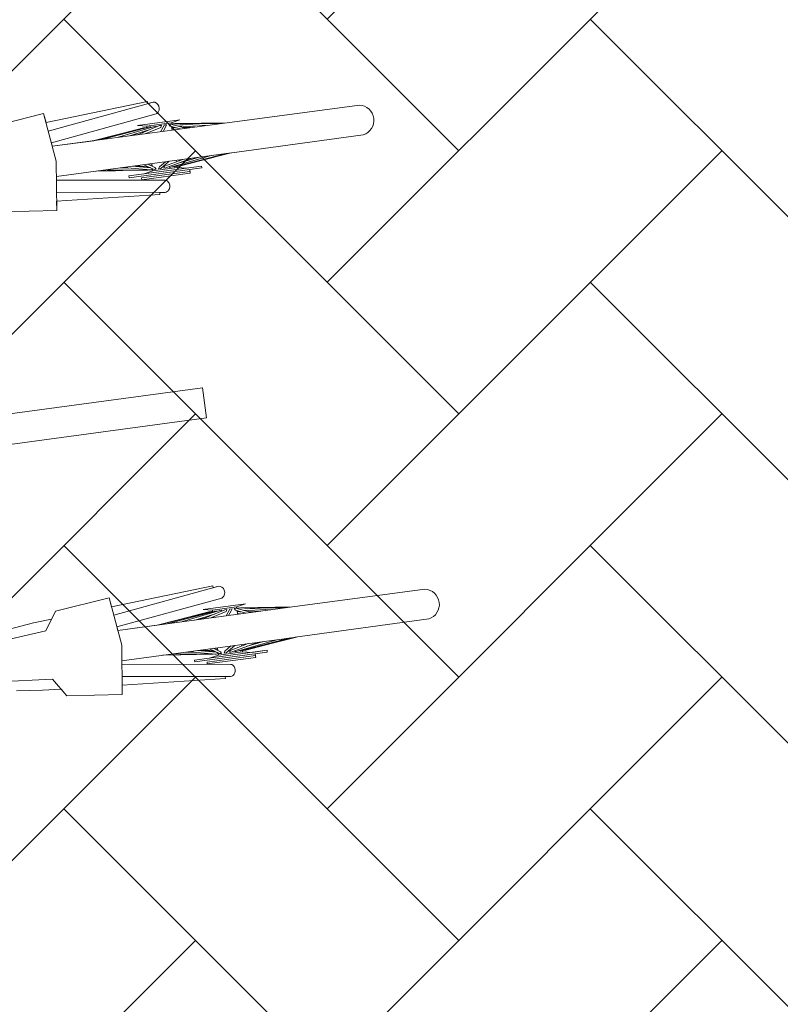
# Model space of a CAD drawing. Header units: metres. Extents: x 737835 to 905050, y 6570742 to 6590316.
# Tile 132 of 256: x 738021.37 to 738022.62, y 6590122.85 to 6590124.46. Entities that reach past the tile are written whole.
import ezdxf

# ---------------------------------------------------------------- set-up
doc = ezdxf.new("R2010")
doc.units = ezdxf.units.M
doc.header["$LTSCALE"] = 0.5
doc.layers.add('AS_jalgrattad', color=252, linetype='Continuous')
doc.layers.add('AS_mõõdud', color=7, linetype='Continuous', lineweight=0)
doc.layers.add('AS_sillutiskivi RG', color=9, linetype='Continuous', lineweight=0)
doc.styles.add('Style-Arial Narrow', font='ARIALN.TTF')
doc.dimstyles.new('ISO-25', dxfattribs={"dimtxt": 2.5, "dimasz": 2.5, "dimexe": 1.25, "dimexo": 0.625, "dimtad": 1, "dimdec": 1, "dimtxsty": 'Standard', "dimcen": 2.5, "dimadec": 0, "dimazin": 0, "dimtfac": 1, "dimtdec": 1, "dimtmove": 0, "dimatfit": 3, "dimfxl": 1, "dimarcsym": 0})

# ---------------------------------------------------------------- blocks, each defined once
blk = doc.blocks.new('A$C6b675ec8')
at = {"layer": 'AS_jalgrattad', "linetype": 'Continuous', "lineweight": 20, "ltscale": 100}
for p, q in [((1262.4, 880.2), (1272.4, 800.2)), ((1266, 850.9), (1441, 874.5)), ((1268.5, 831.1), (1445.1, 855)), ((1482.2, 840.2), (1412.2, 840.2)), ((1412.2, 840.2), (1427.2, 837.2)), ((1482.2, 840.2), (1467.2, 837.2)), ((1558, 825.2), (1269.3, 825.2)), ((1422.5, 835.2), (1336.4, 825.2)), ((1426.4, 835.2), (1337.7, 825.2)), ((1432, 835.2), (1351.2, 825.2)), ((1439.4, 835.2), (1376.4, 825.2)), ((1430, 830.5), (1396.6, 825.2)), ((1409.4, 827.2), (1404.7, 825.2)), ((1447.7, 835.2), (1410.1, 825.2)), ((1421.2, 835.2), (1414, 834.2)), ((1423, 829.4), (1418.6, 827.5)), ((1421.2, 835.2), (1425.9, 835.2)), ((1421.2, 835.2), (1421.2, 835.1)), ((1422.5, 835.2), (1422.6, 834.8)), ((1449.4, 832.2), (1423, 825.2)), ((1423.3, 834.9), (1423.4, 835.2)), ((1425.8, 835.1), (1425.9, 835.2)), ((1426.4, 835.2), (1426.7, 835.2)), ((1426.7, 835.2), (1426.8, 834.6)), ((1427.2, 834.9), (1426.8, 834.8)), ((1467.2, 837.2), (1427.2, 837.2)), ((1427.2, 837.2), (1427.2, 834.6)), ((1427.2, 830.1), (1427.2, 829.8)), ((1427.2, 826.3), (1427.2, 825.2)), ((1432, 835.2), (1433.5, 835.2)), ((1433.5, 835.2), (1433.3, 834.2)), ((1439.4, 835.2), (1441.8, 835.2)), ((1441.8, 835.2), (1441.3, 833.5)), ((1447.7, 835.2), (1450.9, 835.2)), ((1456, 835.2), (1448.2, 825.2)), ((1450.9, 835.2), (1449.4, 832.2)), ((1457.8, 832.2), (1452.3, 825.2)), ((1456, 835.2), (1459.5, 835.2)), ((1459.5, 835.2), (1457.8, 832.2)), ((1463.2, 835.2), (1466.5, 835.2)), ((1464.8, 832.2), (1463.2, 835.2)), ((1464.8, 832.2), (1481, 825.2)), ((1466.5, 835.2), (1489.6, 825.2)), ((1467.2, 837.2), (1467.2, 834.9)), ((1467.2, 831.2), (1467.2, 825.2)), ((1467.2, 830.1), (1471.3, 829.4)), ((1467.2, 829.8), (1475.8, 827.5)), ((1467.2, 826.3), (1471.3, 825.2)), ((1467.6, 835.2), (1467.9, 835.2)), ((1467.6, 835.2), (1467.6, 834.8)), ((1467.8, 834.7), (1467.9, 835.2)), ((1467.9, 835.2), (1468.5, 835.1)), ((1468.5, 835.2), (1473.2, 835.2)), ((1468.9, 834.2), (1468.5, 835.2)), ((1471.3, 835.2), (1522.4, 825.2)), ((1473.2, 835.2), (1546.2, 825.2)), ((1476.5, 830.9), (1505.6, 825.2)), ((1478.3, 830.1), (1484.2, 829.4)), ((1480.3, 834.2), (1558, 825.2)), ((1484.9, 827.2), (1497.7, 825.2)), ((1520.8, 825.5), (1523.1, 825.2)), ((1272.4, 800.2), (1262.4, 720.2)), ((1558, 775.2), (1269.3, 775.2)), ((1366.5, 771.8), (1336.3, 775.2)), ((1419.1, 765.5), (1338.1, 775.2)), ((1421.4, 765.2), (1353.1, 775.2)), ((1388, 773.3), (1374.8, 775.2)), ((1424, 765.2), (1379.4, 775.2)), ((1424.3, 768.5), (1394.4, 775.2)), ((1420.2, 770.9), (1401.1, 775.2)), ((1429.4, 765.2), (1413.9, 775.2)), ((1431.1, 768.2), (1420.3, 775.2)), ((1427.2, 775.2), (1427.2, 770.8)), ((1438.6, 768.2), (1449.4, 775.2)), ((1440.3, 765.2), (1455.8, 775.2)), ((1447.1, 768.2), (1478.3, 775.2)), ((1448.7, 765.2), (1493.3, 775.2)), ((1456.9, 765.2), (1525.2, 775.2)), ((1463.9, 765.2), (1547.7, 775.2)), ((1467.2, 775.2), (1467.2, 772.7)), ((1468.9, 765.2), (1558, 775.2)), ((1471.8, 773.8), (1474.1, 775.2)), ((1474.2, 770.9), (1503.4, 775.2)), ((1493.4, 773.8), (1500, 775.2)), ((1268.5, 769.3), (1445.1, 745.4)), ((1387.2, 773.5), (1384.8, 773.8)), ((1387.2, 760.2), (1507.2, 760.2)), ((1387.2, 760.2), (1387.2, 757.2)), ((1420.6, 770.9), (1400.9, 773.8)), ((1427.2, 763.2), (1412.2, 760.2)), ((1423.3, 769.2), (1419.2, 769.7)), ((1423.6, 765.2), (1421.4, 765.2)), ((1427.2, 772.7), (1422.5, 773.8)), ((1423.6, 765.3), (1423.6, 765.2)), ((1427, 765.2), (1424, 765.2)), ((1426, 767.4), (1427, 765.2)), ((1427.2, 765.6), (1426.8, 765.7)), ((1427.2, 766.6), (1427.2, 763.2)), ((1467.2, 763.2), (1427.2, 763.2)), ((1432.8, 765.2), (1429.4, 765.2)), ((1431.1, 768.2), (1432.8, 765.2)), ((1436.9, 765.2), (1438.6, 768.2)), ((1440.3, 765.2), (1436.9, 765.2)), ((1445.7, 765.2), (1447.1, 768.2)), ((1448.7, 765.2), (1445.7, 765.2)), ((1454.7, 765.2), (1455.1, 766.7)), ((1456.9, 765.2), (1454.7, 765.2)), ((1462.8, 765.2), (1462.8, 766.1)), ((1463.9, 765.2), (1462.8, 765.2)), ((1467.2, 765.6), (1467.2, 763.2)), ((1467.2, 763.2), (1482.2, 760.2)), ((1467.6, 765.7), (1467.4, 765.2)), ((1470.4, 765.2), (1467.4, 765.2)), ((1468.9, 765.2), (1468.9, 765.8)), ((1470.4, 765.2), (1470.3, 765.4)), ((1470.4, 765.2), (1470.8, 765.3)), ((1470.8, 765.4), (1470.8, 765.2)), ((1473, 765.2), (1470.8, 765.2)), ((1471.3, 765.5), (1471.3, 765.2)), ((1472.5, 765.2), (1472.4, 765.6)), ((1472.5, 765.2), (1527.9, 771.8)), ((1473, 765.2), (1475.2, 765.5)), ((1473, 765.2), (1473, 765.3)), ((1507.2, 760.2), (1507.2, 757.2)), ((1266, 749.6), (1441, 725.9)), ((1387.2, 757.2), (1507.2, 757.2)), ((1407.2, 754.2), (1487.2, 754.2)), ((1407.2, 754.2), (1407.2, 751.2)), ((1152.4, 40.2), (1172.4, 70.2)), ((1262.4, 80.2), (1272.4, 0.2)), ((1266, 50.9), (1441, 74.5)), ((1268.5, 31.1), (1445.1, 55)), ((1042.4, 30.2), (1152.4, 40.2)), ((1422.5, 35.2), (1336.4, 25.2)), ((1426.4, 35.2), (1337.7, 25.2)), ((1432, 35.2), (1351.2, 25.2)), ((1439.4, 35.2), (1376.4, 25.2)), ((1447.7, 35.2), (1410.1, 25.2)), ((1482.2, 40.2), (1412.2, 40.2)), ((1412.2, 40.2), (1427.2, 37.2)), ((1421.2, 35.2), (1414, 34.2)), ((1421.2, 35.2), (1425.9, 35.2)), ((1421.2, 35.2), (1421.2, 35.1)), ((1422.5, 35.2), (1422.6, 34.8)), ((1423.3, 34.9), (1423.4, 35.2)), ((1425.8, 35.1), (1425.9, 35.2)), ((1426.4, 35.2), (1426.7, 35.2)), ((1426.7, 35.2), (1426.8, 34.6)), ((1427.2, 34.9), (1426.8, 34.8)), ((1467.2, 37.2), (1427.2, 37.2)), ((1427.2, 37.2), (1427.2, 34.6)), ((1432, 35.2), (1433.5, 35.2)), ((1433.5, 35.2), (1433.3, 34.2)), ((1439.4, 35.2), (1441.8, 35.2)), ((1441.8, 35.2), (1441.3, 33.5)), ((1447.7, 35.2), (1450.9, 35.2)), ((1456, 35.2), (1448.2, 25.2)), ((1450.9, 35.2), (1449.4, 32.2)), ((1456, 35.2), (1459.5, 35.2)), ((1459.5, 35.2), (1457.8, 32.2)), ((1463.2, 35.2), (1466.5, 35.2)), ((1464.8, 32.2), (1463.2, 35.2)), ((1466.5, 35.2), (1489.6, 25.2)), ((1482.2, 40.2), (1467.2, 37.2)), ((1467.2, 37.2), (1467.2, 34.9)), ((1467.6, 35.2), (1467.9, 35.2)), ((1467.6, 35.2), (1467.6, 34.8)), ((1467.8, 34.7), (1467.9, 35.2)), ((1467.9, 35.2), (1468.5, 35.1)), ((1468.5, 35.2), (1473.2, 35.2)), ((1468.9, 34.2), (1468.5, 35.2)), ((1471.3, 35.2), (1522.4, 25.2)), ((1473.2, 35.2), (1546.2, 25.2)), ((1480.3, 34.2), (1558, 25.2)), ((1558, 25.2), (1269.3, 25.2)), ((1430, 30.5), (1396.6, 25.2)), ((1409.4, 27.2), (1404.7, 25.2)), ((1423, 29.4), (1418.6, 27.5)), ((1449.4, 32.2), (1423, 25.2)), ((1427.2, 30.1), (1427.2, 29.8)), ((1427.2, 26.3), (1427.2, 25.2)), ((1457.8, 32.2), (1452.3, 25.2)), ((1464.8, 32.2), (1481, 25.2)), ((1467.2, 31.2), (1467.2, 25.2)), ((1467.2, 30.1), (1471.3, 29.4)), ((1467.2, 29.8), (1475.8, 27.5)), ((1467.2, 26.3), (1471.3, 25.2)), ((1476.5, 30.9), (1505.6, 25.2)), ((1478.3, 30.1), (1484.2, 29.4)), ((1484.9, 27.2), (1497.7, 25.2)), ((1520.8, 25.5), (1523.1, 25.2)), ((1272.4, 0.2), (1262.4, -79.8)), ((1152.4, -39.8), (1042.4, -29.8)), ((1268.5, -30.7), (1445.1, -54.6)), ((1558, -24.8), (1269.3, -24.8)), ((1366.5, -28.2), (1336.3, -24.8)), ((1419.1, -34.5), (1338.1, -24.8)), ((1421.4, -34.8), (1353.1, -24.8)), ((1388, -26.7), (1374.8, -24.8)), ((1424, -34.8), (1379.4, -24.8)), ((1387.2, -26.5), (1384.8, -26.2)), ((1424.3, -31.5), (1394.4, -24.8)), ((1420.6, -29.1), (1400.9, -26.2)), ((1420.2, -29.1), (1401.1, -24.8)), ((1429.4, -34.8), (1413.9, -24.8)), ((1423.3, -30.8), (1419.2, -30.3)), ((1431.1, -31.8), (1420.3, -24.8)), ((1427.2, -27.3), (1422.5, -26.2)), ((1427.2, -24.8), (1427.2, -29.2)), ((1431.1, -31.8), (1432.8, -34.8)), ((1436.9, -34.8), (1438.6, -31.8)), ((1438.6, -31.8), (1449.4, -24.8)), ((1440.3, -34.8), (1455.8, -24.8)), ((1445.7, -34.8), (1447.1, -31.8)), ((1447.1, -31.8), (1478.3, -24.8)), ((1448.7, -34.8), (1493.3, -24.8)), ((1456.9, -34.8), (1525.2, -24.8)), ((1463.9, -34.8), (1547.7, -24.8)), ((1467.2, -24.8), (1467.2, -27.3)), ((1468.9, -34.8), (1558, -24.8)), ((1471.8, -26.2), (1474.1, -24.8)), ((1472.5, -34.8), (1527.9, -28.2)), ((1474.2, -29.1), (1503.4, -24.8)), ((1493.4, -26.2), (1500, -24.8)), ((1172.4, -69.8), (1152.4, -39.8)), ((1387.2, -39.8), (1507.2, -39.8)), ((1387.2, -39.8), (1387.2, -42.8)), ((1387.2, -42.8), (1507.2, -42.8)), ((1407.2, -45.8), (1487.2, -45.8)), ((1407.2, -45.8), (1407.2, -48.8)), ((1427.2, -36.8), (1412.2, -39.8)), ((1423.6, -34.8), (1421.4, -34.8)), ((1423.6, -34.7), (1423.6, -34.8)), ((1427, -34.8), (1424, -34.8)), ((1426, -32.6), (1427, -34.8)), ((1427.2, -34.4), (1426.8, -34.3)), ((1427.2, -33.4), (1427.2, -36.8)), ((1467.2, -36.8), (1427.2, -36.8)), ((1432.8, -34.8), (1429.4, -34.8)), ((1440.3, -34.8), (1436.9, -34.8)), ((1448.7, -34.8), (1445.7, -34.8)), ((1454.7, -34.8), (1455.1, -33.3)), ((1456.9, -34.8), (1454.7, -34.8)), ((1462.8, -34.8), (1462.8, -33.9)), ((1463.9, -34.8), (1462.8, -34.8)), ((1467.2, -34.4), (1467.2, -36.8)), ((1467.2, -36.8), (1482.2, -39.8)), ((1467.6, -34.3), (1467.4, -34.8)), ((1470.4, -34.8), (1467.4, -34.8)), ((1468.9, -34.8), (1468.9, -34.2)), ((1470.4, -34.8), (1470.3, -34.6)), ((1470.4, -34.8), (1470.8, -34.7)), ((1470.8, -34.6), (1470.8, -34.8)), ((1473, -34.8), (1470.8, -34.8)), ((1471.3, -34.5), (1471.3, -34.8)), ((1472.5, -34.8), (1472.4, -34.4)), ((1473, -34.8), (1475.2, -34.5)), ((1473, -34.8), (1473, -34.7)), ((1507.2, -39.8), (1507.2, -42.8)), ((1266, -50.4), (1441, -74.1))]:
    blk.add_line(p, q, dxfattribs=at)
at = {"layer": 'AS_jalgrattad', "linetype": 'Continuous', "lineweight": 20, "ltscale": 100, "flags": 128}
for points in [[(1172.4, 870.2), (1262.4, 880.2), (1264.3, 865), (1433.4, 876.9), (1433.6, 873.6), (1442.4, 874.7), (1445.3, 874.2), (1447.9, 872.6), (1449.9, 870), (1451, 867), (1451.3, 863.8), (1450.7, 860.6), (1448.8, 857.3), (1446.4, 855.5), (1445.1, 855), (1268.5, 831.1), (1269.3, 825.2), (1337.7, 825.2), (1421.2, 835.2), (1426.7, 835.2), (1426.8, 834.8), (1427.2, 834.9), (1427.2, 837.2), (1412.2, 840.2), (1482.2, 840.2), (1467.2, 837.2), (1467.2, 834.9), (1467.6, 834.8), (1467.6, 835.2), (1473.2, 835.2), (1558, 825.2), (1776.8, 824.8, -0.8358), (1776.4, 775.6), (1555.5, 775.2), (1473, 765.2), (1467.4, 765.2), (1467.6, 765.7), (1467.2, 765.6), (1467.2, 763.2), (1482.2, 760.2), (1507.2, 760.2), (1507.2, 757.2), (1487.2, 757.2), (1487.2, 751.2), (1407.2, 751.2), (1407.1, 750.6), (1445.1, 745.4), (1446.8, 744.7), (1448.3, 743.7), (1449.3, 742.5), (1450.2, 741.2), (1450.8, 739.7), (1451.2, 738), (1451.3, 736.3), (1451.2, 734.6), (1450.9, 732.9), (1450.3, 731.3), (1449.9, 730.5), (1448.5, 728.5), (1447.3, 727.4), (1445.8, 726.5), (1444.2, 725.9), (1442.4, 725.7), (1433.6, 726.9), (1433.4, 723.6), (1264.3, 735.4), (1262.4, 720.2), (1172.4, 730.2)], [(1091.5, 50.7), (1134.1, 55.9), (1164.3, 58), (1172.4, 70.2), (1262.4, 80.2), (1264.3, 65), (1433.4, 76.9), (1433.6, 73.6), (1442.4, 74.7), (1445.3, 74.2), (1447.9, 72.6), (1449.9, 70), (1451, 67), (1451.3, 63.8), (1450.7, 60.6), (1448.8, 57.3), (1446.4, 55.5), (1445.1, 55), (1268.5, 31.1), (1269.3, 25.2), (1337.7, 25.2), (1421.2, 35.2), (1426.7, 35.2), (1426.8, 34.8), (1427.2, 34.9), (1427.2, 37.2), (1412.2, 40.2), (1482.2, 40.2), (1467.2, 37.2), (1467.2, 34.9), (1467.6, 34.8), (1467.6, 35.2), (1473.2, 35.2), (1558, 25.2), (1776.8, 24.8, -0.8358), (1776.4, -24.4), (1555.5, -24.8), (1473, -34.8), (1467.4, -34.8), (1467.6, -34.3), (1467.2, -34.4), (1467.2, -36.8), (1482.2, -39.8), (1507.2, -39.8), (1507.2, -42.8), (1487.2, -42.8), (1487.2, -48.8), (1407.2, -48.8), (1407.1, -49.4), (1445.1, -54.6), (1446.8, -55.3), (1448.3, -56.3), (1449.3, -57.5), (1450.2, -58.8), (1450.8, -60.3), (1451.2, -62), (1451.3, -63.7), (1451.2, -65.4), (1450.9, -67.1), (1450.3, -68.7), (1449.9, -69.5), (1448.5, -71.5), (1447.3, -72.6), (1445.8, -73.5), (1444.2, -74.1), (1442.4, -74.3), (1433.6, -73.1), (1433.4, -76.4), (1264.3, -64.6), (1262.4, -79.8), (1172.4, -69.8), (1164.3, -57.6), (1134.1, -55.5), (1091.5, -50.3)]]:
    blk.add_lwpolyline(points, format="xyb", dxfattribs=at)
blk = doc.blocks.new('*D84')
at = {"layer": 'AS_mõõdud', "color": 0, "lineweight": -2, "transparency": 16777216}
for p, q in [((738003.5864, 6590244.8915), (738005.5275, 6590245.154)), ((738004.6437, 6590244.2272), (738022.8644, 6590109.487)), ((738022.0215, 6590108.5657), (738023.9626, 6590108.8282))]:
    blk.add_line(p, q, dxfattribs=at)
at = {"layer": 'AS_mõõdud', "color": 0, "transparency": 16777216}
for points in [[(738004.7758, 6590244.245), (738004.5116, 6590244.2093), (738004.5365, 6590245.02)], [(738022.9965, 6590109.5048), (738022.7323, 6590109.4691), (738022.9716, 6590108.6942)]]:
    blk.add_solid(points, dxfattribs=at)
at = {"layer": 'Defpoints', "color": 0, "transparency": 16777216}
for p in [(738003.2891, 6590244.8513), (738022.9716, 6590108.6942), (738021.7242, 6590108.5255)]:
    blk.add_point(p, dxfattribs=at)
at = {"layer": 'AS_mõõdud', "color": 0, "transparency": 16777216, "insert": (738014.4882, 6590176.9564), "char_height": 1, "attachment_point": 5, "rotation": 277.7013, "style": 'Style-Arial Narrow'}
blk.add_mtext('{\\fArial Narrow|b0|i0|c186|p39;pikkus }137,6m', dxfattribs=at)

msp = doc.modelspace()

# ---------------------------------------------------------------- hatches: boundary and pattern name
at = {"layer": 'AS_sillutiskivi RG'}
h = msp.add_hatch(dxfattribs=at)
h.set_pattern_fill('AR-HBONE', color=256, scale=0.003)
edge = h.paths.add_edge_path()
edge.add_line((737983.4831, 6590103.3519), (737979.074, 6590135.9556))
edge.add_line((737979.074, 6590135.9556), (737979.0869, 6590135.9573))
edge.add_line((737979.0869, 6590135.9573), (737977.7842, 6590145.5906))
edge.add_line((737977.7842, 6590145.5906), (737983.7885, 6590146.4026))
edge.add_line((737983.7885, 6590146.4026), (737980.9769, 6590167.179))
edge.add_line((737980.9769, 6590167.179), (737978.9903, 6590166.9411))
edge.add_line((737978.9903, 6590166.9411), (737980.2469, 6590157.6495))
edge.add_arc((737977.2676, 6590157.2476), 3.0062, -31.36, 7.6818, ccw=False)
edge.add_line((737979.8347, 6590155.6832), (737976.8189, 6590150.4909))
edge.add_arc((737975.5218, 6590151.2442), 1.5, 187.7015, 329.851, ccw=False)
edge.add_line((737974.0353, 6590151.0432), (737972.7645, 6590160.4403))
edge.add_arc((737975.7375, 6590160.8423), 3, 149.5332, 187.7015, ccw=False)
edge.add_line((737973.1517, 6590162.3635), (737976.1705, 6590167.4952))
edge.add_arc((737977.4787, 6590166.7004), 1.5307, 9.0476, 148.7195, ccw=False)
edge.add_line((737978.9903, 6590166.9411), (737980.9769, 6590167.179))
edge.add_line((737980.9769, 6590167.179), (737979.0776, 6590181.2231))
edge.add_line((737979.0776, 6590181.2231), (737976.4692, 6590180.88))
edge.add_arc((737961.7924, 6590184.6366), 15.15, 329.53325, 345.64327, ccw=False)
edge.add_line((737974.8505, 6590176.955), (737968.8776, 6590166.797))
edge.add_line((737968.8776, 6590166.797), (737971.5396, 6590147.1121))
edge.add_arc((737968.5667, 6590146.7101), 3, -30.149, 7.7015, ccw=False)
edge.add_line((737971.1608, 6590145.2033), (737965.9949, 6590136.3091))
edge.add_line((737965.9949, 6590136.3091), (737966.6562, 6590131.4747))
edge.add_line((737966.6562, 6590131.4747), (737973.9909, 6590124.2812))
edge.add_arc((737971.8903, 6590122.1394), 3, 7.7059, 45.5564, ccw=False)
edge.add_line((737974.8632, 6590122.5417), (737975.8293, 6590115.3976))
edge.add_arc((737969.8834, 6590114.5935), 6, -30.46675, 7.7015, ccw=False)
edge.add_line((737975.055, 6590111.5513), (737970.4519, 6590103.7279))
edge.add_line((737970.4519, 6590103.7279), (737963.3687, 6590102.7698))
edge.add_line((737963.3687, 6590102.7698), (737963.4853, 6590101.9036))
edge.add_line((737963.4853, 6590101.9036), (737964.26, 6590096.15))
edge.add_line((737964.26, 6590096.15), (737968.0449, 6590096.6769))
edge.add_line((737968.0449, 6590096.6769), (738030.6108, 6590105.3769))
edge.add_line((738030.6108, 6590105.3769), (738029.7403, 6590111.6835))
edge.add_arc((738027.7647, 6590111.4207), 1.993, -82.4541, 7.5781, ccw=False)
edge.add_line((738028.0265, 6590109.445), (738027.6517, 6590109.3943))
edge.add_line((738027.6517, 6590109.3943), (738021.7249, 6590108.5239))
edge.add_line((738021.7249, 6590108.5239), (737983.4831, 6590103.3519))
edge = h.paths.add_edge_path(flags=16)
edge.add_arc((737977.2594, 6590103.7308), 2.25, 0, 360)
h = msp.add_hatch(dxfattribs=at)
h.set_pattern_fill('AR-HBONE', color=256, scale=0.003)
edge = h.paths.add_edge_path()
edge.add_line((738017.2914, 6590141.2937), (738023.7939, 6590142.173))
edge.add_arc((738023.526, 6590144.155), 2, 277.6998, 366.5438)
edge.add_line((738025.5129, 6590144.3829), (738026.4036, 6590137.468))
edge.add_arc((738024.4201, 6590137.2122), 2, 7.3479, 97.6998)
edge.add_line((738024.1521, 6590139.1942), (738023.6314, 6590139.1238))
edge.add_arc((738023.8994, 6590137.1418), 2, 97.6998, 187.7015)
edge.add_line((738021.9174, 6590136.8738), (738025.4017, 6590111.1082))
edge.add_arc((738027.3837, 6590111.3763), 2, 187.7015, 277.7015)
edge.add_line((738027.6517, 6590109.3943), (738021.7251, 6590108.5229))
edge.add_line((738021.7251, 6590108.5229), (738017.6954, 6590138.3207))
edge.add_line((738017.6954, 6590138.3207), (738017.2914, 6590141.2937))
edge = h.paths.add_edge_path(flags=16)
edge.add_line((738017.9469, 6590140.3682), (738024.1521, 6590139.1942))
edge.add_line((738024.1521, 6590139.1942), (738025.2427, 6590139.3107))

# ---------------------------------------------------------------- linework, layer by layer
at = {"layer": 'AS_jalgrattad', "color": 7, "linetype": 'Continuous', "lineweight": 20, "ltscale": 100}
msp.add_lwpolyline([(738020.6794, 6590123.7211), (738020.6861, 6590123.6716), (738021.6771, 6590123.8056), (738021.6704, 6590123.8551), (738020.6794, 6590123.7211)], dxfattribs=at)

# ---------------------------------------------------------------- block references
at = {"layer": 'AS_jalgrattad', "xscale": 0.001, "yscale": 0.001, "zscale": 0.001, "rotation": 7.701504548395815}
msp.add_blockref('A$C6b675ec8', (738020.2773, 6590123.2626), dxfattribs=at)

# ---------------------------------------------------------------- dimensions: what is measured, and where the dimension line sits
at = {"layer": 'AS_mõõdud'}
dim = msp.add_aligned_dim(p1=(738003.2891, 6590244.8513), p2=(738021.7242, 6590108.5255), distance=1.2588, text='{\\fArial Narrow|b0|i0|c186|p39;pikkus }<>m', dimstyle='ISO-25', override={"dimtxt": 1, "dimasz": 0.8, "dimexe": 1, "dimexo": 0.3, "dimgap": 0.1, "dimtxsty": 'Style-Arial Narrow', "dimtmove": 1}, dxfattribs=at)
dim.commit()
dim.dimension.update_dxf_attribs({"geometry": '*D84', "text_midpoint": (738014.4882, 6590176.9564)})

doc.saveas('drawing.dxf')
